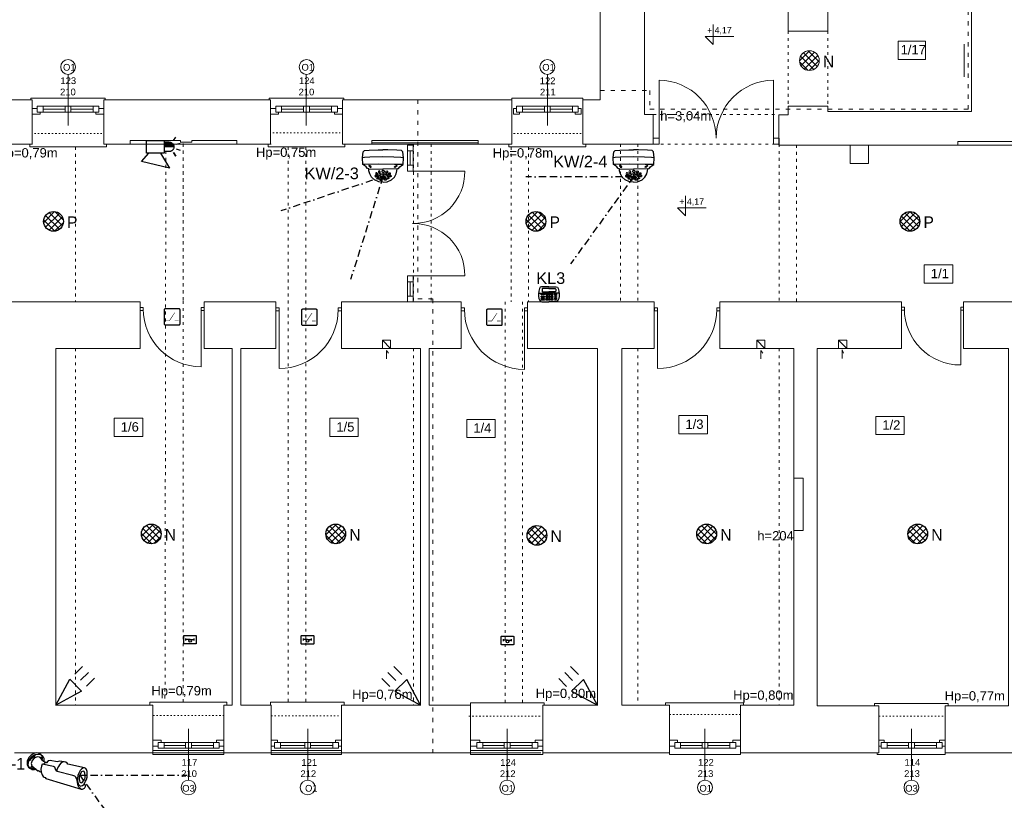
# Model space of a CAD drawing. Header units: centimetres. Extents: x 74448 to 96987, y -37016 to -10817.
# Tile 120 of 174: x 77001 to 78694, y -22633 to -21291. Entities that reach past the tile are written whole.
import ezdxf

# ---------------------------------------------------------------- set-up
doc = ezdxf.new("R2010")
doc.units = ezdxf.units.CM
doc.header["$LTSCALE"] = 0.02
doc.linetypes.add('ACAD_ISO03W100', pattern=[30, 12, -18])
doc.linetypes.add('BORDER2', pattern=[0.875, 0.25, -0.125, 0.25, -0.125, 0, -0.125])
doc.layers.get('0').update_dxf_attribs({"color": 8, "lineweight": 13})
for name, color, linetype, lineweight in [('_AUDIO', 7, 'Continuous', 18), ('CCTV', 7, 'Continuous', 25), ('CCTV_poglad', 7, 'BORDER2', 25), ('ei30', 8, 'Continuous', 13), ('koncepcja', 8, 'Continuous', 13), ('LINIE PRZEKROJOWE', 8, 'Continuous', 13), ('OPISY', 8, 'Continuous', 13), ('SSWiN', 7, 'Continuous', 25), ('stolarka', 8, 'Continuous', 13), ('STREFY POZ', 8, 'Continuous', 13), ('WIDOK', 8, 'Continuous', 13)]:
    doc.layers.add(name, color=color, linetype=linetype, lineweight=lineweight)
doc.layers.add('_AUDIO 2', color=7, linetype='Continuous')
doc.styles.get("Standard").update_dxf_attribs({"font": 'arial.ttf', "height": 12})
doc.styles.add('Tomasz_W legenda', font='TCM_____.TTF')
pattern_1 = [(45, (-5798.748, -5798.748), (-5.6126601, 5.6126601), []), (135, (-5798.748, -5798.748), (-5.6126601, -5.6126601), [])]

# ---------------------------------------------------------------- blocks, each defined once
blk = doc.blocks.new('*U3')
at = {"layer": 'stolarka', "transparency": 33554684}
blk.add_lwpolyline([(5, 0), (5, 95)], dxfattribs=at)
for points in [[(0, 2.5), (0, -2.5), (5, -2.5), (5, 2.5)], [(100, -2.5), (105, -2.5), (105, 2.5), (100, 2.5)]]:
    blk.add_lwpolyline(points, close=True, dxfattribs=at)
blk.add_arc((5, 0), 95, 0, 90, dxfattribs=at)
blk = doc.blocks.new('AAT_PIR')
at = {"ltscale": 50}
blk.add_lwpolyline([(0, 0), (22.5, 6.75), (22.5, -6.75)], close=True, dxfattribs=at)
for points in [[(28.125, 6.75), (37.125, 6.75)], [(28.125, 0), (37.125, 0)], [(28.125, -6.75), (37.125, -6.75)]]:
    blk.add_lwpolyline(points, dxfattribs=at)
blk = doc.blocks.new('AAT_KLAW_LCD')
for points in [[(13.1, 10.2), (3.6, 10.2), (2.2, 9.6), (1.2, 8.1), (0.3, 4.8), (0, 1.5), (0, -1.5), (0.6, -4.4), (1.7, -7.2), (2.4, -8.2), (4, -8.8), (13.1, -8.8)], [(0.1, 2.3), (13.1, 2.3)], [(13.1, 10.2), (22.5, 10.2), (24, 9.6), (25, 8.1), (25.9, 4.8), (26.2, 1.5), (26.2, -1.5), (25.6, -4.4), (24.5, -7.2), (23.8, -8.2), (22.2, -8.8), (13.1, -8.8)], [(26.1, 2.3), (13.1, 2.3)]]:
    blk.add_lwpolyline(points)
for points in [[(3.7, 1.2), (4.6, 1.2, -0.414214), (5, 0.8), (5, 0.6, -0.414214), (4.6, 0.2), (3.7, 0.2, -0.414214), (3.3, 0.6), (3.3, 0.8, -0.414214)], [(6, 1.2), (7, 1.2, -0.414214), (7.4, 0.8), (7.4, 0.6, -0.414214), (7, 0.2), (6, 0.2, -0.414214), (5.6, 0.6), (5.6, 0.8, -0.414214)], [(9.9, 1.2), (11.4, 1.2, -0.414214), (11.8, 0.8), (11.8, 0.4, -0.414214), (11.4, 0), (9.9, 0, -0.414214), (9.5, 0.4), (9.5, 0.8, -0.414214)], [(12.9, 1.2), (14.5, 1.2, -0.414214), (14.9, 0.8), (14.9, 0.4, -0.414214), (14.5, 0), (12.9, 0, -0.414214), (12.5, 0.4), (12.5, 0.8, -0.414214)], [(16.2, 1.2), (17.7, 1.2, -0.414214), (18.1, 0.8), (18.1, 0.4, -0.414214), (17.7, 0), (16.2, 0, -0.414214), (15.8, 0.4), (15.8, 0.8, -0.414214)], [(20.9, 1.2), (22.4, 1.2, -0.414214), (22.8, 0.8), (22.8, 0.6, -0.414214), (22.4, 0.2), (20.9, 0.2, -0.414214), (20.5, 0.6), (20.5, 0.8, -0.414214)], [(3.7, -1.5), (7, -1.5, -0.414214), (7.4, -1.9), (7.4, -2.1, -0.414214), (7, -2.5), (3.7, -2.5, -0.414214), (3.3, -2.1), (3.3, -1.9, -0.414214)], [(3.7, -3.7), (7, -3.7, -0.414214), (7.4, -4.1), (7.4, -4.3, -0.414214), (7, -4.7), (3.7, -4.7, -0.414214), (3.3, -4.3), (3.3, -4.1, -0.414214)], [(3.7, -5.8), (7, -5.8, -0.414214), (7.4, -6.2), (7.4, -6.4, -0.414214), (7, -6.8), (3.7, -6.8, -0.414214), (3.3, -6.4), (3.3, -6.2, -0.414214)], [(9.9, -1.1), (11.4, -1.1, -0.414214), (11.8, -1.5), (11.8, -1.9, -0.414214), (11.4, -2.3), (9.9, -2.3, -0.414214), (9.5, -1.9), (9.5, -1.5, -0.414214)], [(9.9, -3.4), (11.4, -3.4, -0.414214), (11.8, -3.8), (11.8, -4.2, -0.414214), (11.4, -4.6), (9.9, -4.6, -0.414214), (9.5, -4.2), (9.5, -3.8, -0.414214)], [(9.9, -5.5), (11.4, -5.5, -0.414214), (11.8, -5.9), (11.8, -6.3, -0.414214), (11.4, -6.7), (9.9, -6.7, -0.414214), (9.5, -6.3), (9.5, -5.9, -0.414214)], [(12.9, -1.1), (14.5, -1.1, -0.414214), (14.9, -1.5), (14.9, -1.9, -0.414214), (14.5, -2.3), (12.9, -2.3, -0.414214), (12.5, -1.9), (12.5, -1.5, -0.414214)], [(12.9, -3.4), (14.5, -3.4, -0.414214), (14.9, -3.8), (14.9, -4.2, -0.414214), (14.5, -4.6), (12.9, -4.6, -0.414214), (12.5, -4.2), (12.5, -3.8, -0.414214)], [(12.9, -5.5), (14.5, -5.5, -0.414214), (14.9, -5.9), (14.9, -6.3, -0.414214), (14.5, -6.7), (12.9, -6.7, -0.414214), (12.5, -6.3), (12.5, -5.9, -0.414214)], [(16.2, -1.1), (17.7, -1.1, -0.414214), (18.1, -1.5), (18.1, -1.9, -0.414214), (17.7, -2.3), (16.2, -2.3, -0.414214), (15.8, -1.9), (15.8, -1.5, -0.414214)], [(16.2, -3.4), (17.7, -3.4, -0.414214), (18.1, -3.8), (18.1, -4.2, -0.414214), (17.7, -4.6), (16.2, -4.6, -0.414214), (15.8, -4.2), (15.8, -3.8, -0.414214)], [(16.2, -5.5), (17.7, -5.5, -0.414214), (18.1, -5.9), (18.1, -6.3, -0.414214), (17.7, -6.7), (16.2, -6.7, -0.414214), (15.8, -6.3), (15.8, -5.9, -0.414214)], [(20.9, -0.7), (22.4, -0.7, -0.414214), (22.8, -1.1), (22.8, -1.2, -0.414214), (22.4, -1.6), (20.9, -1.6, -0.414214), (20.5, -1.2), (20.5, -1.1, -0.414214)], [(20.9, -2.4), (22.4, -2.4, -0.414214), (22.8, -2.8), (22.8, -3, -0.414214), (22.4, -3.4), (20.9, -3.4, -0.414214), (20.5, -3), (20.5, -2.8, -0.414214)], [(20.9, -4.2), (22.4, -4.2, -0.414214), (22.8, -4.6), (22.8, -4.8, -0.414214), (22.4, -5.2), (20.9, -5.2, -0.414214), (20.5, -4.8), (20.5, -4.6, -0.414214)], [(20.9, -5.8), (22.4, -5.8, -0.414214), (22.8, -6.2), (22.8, -6.3, -0.414214), (22.4, -6.7), (20.9, -6.7, -0.414214), (20.5, -6.3), (20.5, -6.2, -0.414214)]]:
    blk.add_lwpolyline(points, format="xyb", close=True)
for points in [[(13.1, 8.1), (5.5, 8.1, 0.414214), (4.5, 7.1), (4.5, 4.8, 0.414214), (5.5, 3.8), (13.1, 3.8)], [(13.1, 8.1), (20.7, 8.1, -0.414214), (21.7, 7.1), (21.7, 4.8, -0.414214), (20.7, 3.8), (13.1, 3.8)]]:
    blk.add_lwpolyline(points, format="xyb")
blk = doc.blocks.new('AAT_KONTRKTRON')
blk.add_lwpolyline([(1, -8.3), (15.5, -8.3, 0.414214), (16.5, -7.3), (16.5, 7.3, 0.414214), (15.5, 8.3), (1, 8.3, 0.414214), (0, 7.3), (0, -7.3, 0.414214)], format="xyb", close=True)
at = {"const_width": 0.551}
for points in [[(1.7, -3.9), (5.5, -3.9), (11, 4.4)], [(11, -3.9), (14.9, -3.9)]]:
    blk.add_lwpolyline(points, dxfattribs=at)
blk = doc.blocks.new('AAT_KOPUŁA')
for points in [[(-8.22, -11.04), (-9, -10.93), (-9.78, -9.91), (-10.75, -9.07), (-11.75, -8.52), (-11.93, -4.64), (-11.53, -1.23), (-10.72, -0.54), (-8.02, -0.23), (-2.86, 0), (-0.04, 0)], [(8.18, -11.04), (8.95, -10.93), (9.73, -9.91), (10.71, -9.07), (11.71, -8.52), (11.89, -4.64), (11.49, -1.23), (10.67, -0.54), (7.97, -0.23), (2.82, 0), (0, 0)], [(-11.93, -4.64), (-10.42, -4.44), (-6.36, -4.33), (0.12, -4.2), (7.54, -4.33), (10.62, -4.41), (11.89, -4.64)], [(-11.75, -8.52), (-6.7, -8.53), (2.62, -8.43), (11.71, -8.52)], [(-0.05, -18.85), (-2.38, -18.67), (-4.9, -17.44), (-6.62, -15.88), (-7.66, -14.01), (-8.14, -12.14), (-8.22, -11.04), (-0.04, -11.24)], [(0.01, -18.85), (2.34, -18.67), (4.85, -17.44), (6.58, -15.88), (7.62, -14.01), (8.1, -12.14), (8.18, -11.04), (0, -11.24)]]:
    blk.add_lwpolyline(points)
for points in [[(-8.01, -9.54), (-7.57, -9.95), (-7.16, -10.2), (-6.8, -10.17), (-6.79, -9.93), (-7.09, -9.56), (-7.5, -9.29), (-7.95, -9.14), (-8.14, -9.15), (-8.19, -9.28), (-8.1, -9.44)], [(7.96, -9.54), (7.52, -9.95), (7.12, -10.2), (6.76, -10.17), (6.75, -9.93), (7.04, -9.56), (7.46, -9.29), (7.9, -9.14), (8.09, -9.15), (8.15, -9.28), (8.06, -9.44)], [(-3.78, -15.29), (-3.95, -14.93), (-4.25, -14.79), (-4.68, -14.88), (-4.81, -15.22), (-4.69, -15.53), (-4.45, -15.72), (-4.04, -15.72), (-3.87, -15.61), (-3.77, -15.41)], [(-3.18, -13.85), (-3.41, -13.5), (-3.71, -13.36), (-4.14, -13.45), (-4.29, -13.85), (-4.15, -14.27), (-3.88, -14.44), (-3.44, -14.44), (-3.2, -14.23), (-3.15, -14.01)], [(-2.45, -16.49), (-2.62, -16.14), (-2.92, -16), (-3.35, -16.09), (-3.48, -16.42), (-3.36, -16.74), (-3.12, -16.92), (-2.71, -16.93), (-2.54, -16.81), (-2.44, -16.61)], [(-2.37, -15.16), (-2.53, -14.81), (-2.84, -14.67), (-3.26, -14.76), (-3.39, -15.09), (-3.27, -15.41), (-3.03, -15.59), (-2.63, -15.6), (-2.46, -15.48), (-2.36, -15.28)], [(-1.64, -12.74), (-1.87, -12.4), (-2.18, -12.26), (-2.6, -12.35), (-2.75, -12.75), (-2.61, -13.17), (-2.34, -13.34), (-1.9, -13.34), (-1.66, -13.13), (-1.61, -12.9)], [(-1.35, -14.22), (-1.58, -13.87), (-1.88, -13.73), (-2.31, -13.82), (-2.46, -14.23), (-2.32, -14.64), (-2.05, -14.81), (-1.61, -14.81), (-1.37, -14.6), (-1.32, -14.38)], [(-0.12, -15.1), (-0.81, -15.21), (-1.32, -15.6), (-1.56, -15.96), (-1.58, -16.45), (-1.21, -16.85), (-0.57, -17.09), (-0.08, -17.13), (0.56, -17.04), (1.21, -16.62), (1.45, -16.19), (1.38, -15.8), (0.93, -15.33), (0.26, -15.14)], [(0, -15.66), (-0.48, -15.71), (-0.87, -15.94), (-0.92, -16.2), (-0.86, -16.5), (-0.56, -16.69), (-0.14, -16.73), (0.46, -16.65), (0.79, -16.37), (0.81, -15.97), (0.42, -15.7)], [(-0.16, -11.79), (-0.44, -11.92), (-0.66, -12.24), (-0.73, -12.53), (-0.65, -12.92), (-0.47, -13.15), (-0.12, -13.25), (0.27, -13.11), (0.47, -12.65), (0.44, -12.25), (0.26, -12.02), (0.06, -11.81)], [(-0.12, -13.41), (-0.49, -13.53), (-0.61, -13.76), (-0.68, -14.17), (-0.52, -14.45), (-0.26, -14.55), (0.18, -14.53), (0.42, -14.2), (0.47, -13.96), (0.29, -13.62), (0.11, -13.48)], [(1.24, -14.22), (1.47, -13.87), (1.78, -13.73), (2.2, -13.82), (2.36, -14.23), (2.22, -14.64), (1.94, -14.81), (1.5, -14.81), (1.26, -14.6), (1.22, -14.38)], [(1.53, -12.74), (1.76, -12.4), (2.07, -12.26), (2.49, -12.35), (2.65, -12.75), (2.51, -13.17), (2.23, -13.34), (1.79, -13.34), (1.55, -13.13), (1.51, -12.9)], [(2.26, -15.16), (2.43, -14.81), (2.73, -14.67), (3.16, -14.76), (3.29, -15.09), (3.17, -15.41), (2.93, -15.59), (2.52, -15.6), (2.35, -15.48), (2.25, -15.28)], [(2.34, -16.49), (2.51, -16.14), (2.82, -16), (3.24, -16.09), (3.37, -16.42), (3.25, -16.74), (3.01, -16.92), (2.61, -16.93), (2.43, -16.81), (2.33, -16.61)], [(3.07, -13.85), (3.3, -13.5), (3.61, -13.36), (4.03, -13.45), (4.19, -13.85), (4.05, -14.27), (3.77, -14.44), (3.33, -14.44), (3.09, -14.23), (3.05, -14.01)], [(3.67, -15.29), (3.84, -14.93), (4.15, -14.79), (4.57, -14.88), (4.7, -15.22), (4.58, -15.53), (4.34, -15.72), (3.94, -15.72), (3.77, -15.61), (3.67, -15.41)], [(-1.34, -17.2), (-1.62, -17.14), (-2.01, -17.17), (-2.14, -17.32), (-2.03, -17.5), (-1.68, -17.65), (-1.27, -17.71), (-0.93, -17.63), (-0.89, -17.47), (-1.06, -17.33)], [(1.24, -17.2), (1.51, -17.14), (1.91, -17.17), (2.04, -17.32), (1.92, -17.5), (1.57, -17.65), (1.16, -17.71), (0.83, -17.63), (0.79, -17.47), (0.95, -17.33)]]:
    blk.add_lwpolyline(points, close=True)
blk = doc.blocks.new('AAT_CZUJKA ST. SZKŁA')
for p, q in [((6.5, -2.3), (6.5, 4.1)), ((18, 0.9), (6.5, 0.9)), ((18, 0.9), (29.5, 0.9)), ((29.5, -2.3), (29.5, 4.1))]:
    blk.add_line(p, q)
blk.add_lwpolyline([(1, 12), (35, 12, -0.414214), (36, 11), (36, -11, -0.414214), (35, -12), (1, -12, -0.414214), (0, -11), (0, 11, -0.414214)], format="xyb", close=True)
at = {"ltscale": 0.1}
blk.add_circle((18, -2.9), 3.8, dxfattribs=at)
blk = doc.blocks.new('AAT_SYGN.OPT.AKU')
blk.add_hatch(color=256).paths.add_polyline_path([(6.3, 18.5), (6.3, 28.7), (6.1, 28.7), (5.6, 28.6), (5.1, 28.5), (4.7, 28.3), (4.3, 28.1), (4, 27.9), (3.6, 27.7), (3.3, 27.4), (2.9, 27.1), (2.6, 26.6), (2.3, 26.2), (2.1, 25.8), (1.9, 25.4), (1.8, 25), (1.7, 24.6), (1.7, 24.3), (1.7, 23.8), (1.7, 18.5)])
for points in [[(3.9, 30.9), (2.6, 35.1)], [(8.7, 30.9), (10.1, 35.1)], [(0.1, 28.1), (-3.5, 30.7)], [(1.7, 23.8), (1.7, 24.3), (1.7, 24.6), (1.8, 25), (1.9, 25.4), (2.1, 25.8), (2.3, 26.2), (2.6, 26.6), (2.9, 27.1), (3.3, 27.4), (3.6, 27.7), (4, 27.9), (4.3, 28.1), (4.7, 28.3), (5.1, 28.5), (5.6, 28.6), (6.1, 28.7), (6.6, 28.7), (6.9, 28.7), (7.4, 28.6), (7.7, 28.5), (8.1, 28.4), (8.5, 28.3), (8.8, 28.1), (9.1, 28), (9.4, 27.8), (9.6, 27.6), (9.8, 27.5), (10, 27.3), (10.3, 26.9), (10.5, 26.7), (10.7, 26.4), (10.9, 26.1), (11.1, 25.8), (11.2, 25.3), (11.3, 25.1), (11.4, 24.7), (11.4, 24.4), (11.5, 24.1), (11.5, 23.8)], [(1.7, 23.8), (1.7, 18.5)], [(6.3, 18.5), (6.3, 28.7)], [(11.5, 23.8), (11.5, 18.5)], [(13.1, 14.7), (28.7, 24), (21.7, -5.1), (13.1, 2.5)]]:
    blk.add_lwpolyline(points)
for points in [[(12.6, 28.1), (16.2, 30.7)], [(0, 18.5), (13.1, 18.5), (13.1, 0), (0, 0)]]:
    blk.add_lwpolyline(points, close=True)
blk = doc.blocks.new('AAT_BULLET')
for points in [[(41.96, 3.43), (41.07, 3.35), (40.23, 2.99), (39.44, 2.31), (38.74, 1.43), (37.85, 0.25), (37.13, -0.9), (36.53, -1.8), (35.51, -2.52), (34.48, -2.82), (32.97, -2.73), (21.92, -0.7), (20.98, -0.92), (20.31, -1.7), (19.73, -2.39), (19.08, -2.8), (18.29, -2.77), (10.33, -0.96), (10.42, 0.53), (11.02, 2.56), (12, 4.25), (13.3, 5.72), (14.63, 6.48), (15.34, 6.63), (16.11, 6.57), (16.71, 6.93)], [(16.71, 6.93), (42.24, 3.39)], [(6.63, -6.71), (5.32, -6.77), (3.6, -6.54), (1.99, -5.35), (0.73, -3.51), (0.01, -1.27), (-0.01, 1.27), (1.15, 3.78), (2.53, 4.74), (3.71, 5.12)], [(8.33, 4.05), (7.05, 4.9), (5.56, 5.37), (3.71, 5.12), (1.86, 3.75), (1.1, 1.53), (0.85, -0.77), (1.72, -3.23), (3.21, -5.11), (4.94, -6.26), (6.63, -6.71), (8.5, -6.18), (9.63, -5.34), (10.36, -3.96), (10.58, -3.13)], [(12.6, -3.25), (11.57, -3.09), (10.34, -3.14), (9.4, -3.46), (8.47, -3.93), (6.73, -4.64), (5.1, -4.22), (3.56, -2.59), (2.89, -0.4), (3.06, 1.67), (4.26, 3.05), (9.51, 4.34), (9.94, 4.12), (10.85, 4.26), (11.89, 4.05)], [(42.24, 3.39), (42.66, 3.27), (43.05, 3.06), (43.45, 2.7), (43.78, 2.24), (43.98, 1.85), (44.12, 1.46), (44.17, 1.05), (44.13, 0.45), (43.87, 0.03), (43.42, -0.41), (43.05, -0.58), (42.53, -0.73), (42.71, -1.56), (42.78, -2.82), (42.78, -4.07), (42.43, -5.84), (41.77, -7.71), (40.91, -9.43), (39.91, -10.46), (39.22, -10.83), (38.23, -10.97), (37.42, -10.64), (36.67, -9.5), (36.28, -8.03), (36.14, -6.08), (36.23, -4.19), (36.68, -2.42), (37.51, -0.68), (38.56, 0.74), (39.49, 1.56), (40.05, 1.77), (40.7, 1.79), (41.4, 1.4), (41.98, 0.7), (42.47, -0.3), (42.53, -0.73)], [(24.82, -9.12), (20.6, -8.01), (19.18, -6.97), (14.26, -5.73), (13.26, -4.82), (12.56, -3.15), (11.76, -2.6), (11.27, -1.82), (11.22, -1.17)], [(38.23, -10.97), (26.48, -8.48), (25.8, -8.87), (24.82, -9.12), (23.56, -8.79), (22.72, -8.17), (21.96, -7.05), (21.43, -5.59), (21.23, -4.22), (21.24, -2.48), (21.45, -0.81)]]:
    blk.add_lwpolyline(points)
for points in [[(1.37, 0.51), (1.72, -0.02), (1.76, -0.93), (1.79, -1.49), (2.23, -2.3), (2.69, -3.01), (2.96, -3.55), (3.51, -4.18), (3.26, -4.67), (2.59, -4.05), (2.11, -3.19), (1.4, -1.69), (1.25, -1), (1.24, 0.17)], [(4.48, 4.36), (5.28, 4.32), (6.12, 3.99), (6.47, 3.85), (6.4, 3.66), (6.09, 3.58), (5.33, 3.58), (4.68, 3.69), (4.19, 3.78), (4.08, 4.03), (4.01, 4.37)], [(7.65, -5.5), (8.46, -4.89), (8.79, -4.45), (8.93, -4.03), (8.5, -4.08), (8.28, -4.21), (8.1, -4.38), (7.77, -4.68), (7.6, -5.06), (7.59, -5.39)], [(40.83, -1.03), (41.46, -2.73), (41.37, -4.8), (40.92, -6.25), (40.01, -7.74), (39.1, -8.49), (38.18, -8.42), (37.45, -7.48), (37.24, -5.83), (37.38, -3.92), (37.89, -2.41), (38.68, -1.2), (39.46, -0.57), (40.27, -0.59)]]:
    blk.add_lwpolyline(points, close=True)

msp = doc.modelspace()

# ---------------------------------------------------------------- hatches: boundary and pattern name
at = {"layer": '_AUDIO'}
h = msp.add_hatch(dxfattribs=at)
h.set_pattern_fill('ANSI37', color=256, scale=2.5)
h.set_pattern_definition(pattern_1)
h.paths.add_polyline_path([(78375.5, -21361.6, 1), (78341.5, -21361.6, 1)])
h = msp.add_hatch(dxfattribs=at)
h.set_pattern_fill('ANSI37', color=256, scale=2.5)
h.set_pattern_definition(pattern_1)
h.paths.add_polyline_path([(77244, -22174.9, 1), (77210, -22174.9, 1)])
h = msp.add_hatch(dxfattribs=at)
h.set_pattern_fill('ANSI37', color=256, scale=2.5)
h.set_pattern_definition(pattern_1)
h.paths.add_polyline_path([(77561.1, -22174.9, 1), (77527.1, -22174.9, 1)])
h = msp.add_hatch(dxfattribs=at)
h.set_pattern_fill('ANSI37', color=256, scale=2.5)
h.set_pattern_definition(pattern_1)
h.paths.add_polyline_path([(78198.9, -22174.9, 1), (78164.9, -22174.9, 1)])
h = msp.add_hatch(dxfattribs=at)
h.set_pattern_fill('ANSI37', color=256, scale=2.5)
h.set_pattern_definition(pattern_1)
h.paths.add_polyline_path([(78561.7, -22174.9, 1), (78527.7, -22174.9, 1)])
h = msp.add_hatch(dxfattribs=at)
h.set_pattern_fill('ANSI37', color=256, scale=2.5)
h.set_pattern_definition([(45, (-5758.8764, -5801.187), (-5.6126601, 5.6126601), []), (135, (-5758.8764, -5801.187), (-5.6126601, -5.6126601), [])])
h.paths.add_polyline_path([(77907.1, -22177.3, 1), (77873.1, -22177.3, 1)])
at = {"layer": '_AUDIO 2'}
h = msp.add_hatch(dxfattribs=at)
h.set_pattern_fill('ANSI37', color=256, scale=2.5)
h.set_pattern_definition(pattern_1)
h.paths.add_polyline_path([(77076, -21637.8, 1), (77042, -21637.8, 1)])
h = msp.add_hatch(dxfattribs=at)
h.set_pattern_fill('ANSI37', color=256, scale=2.5)
h.set_pattern_definition(pattern_1)
h.paths.add_polyline_path([(77905.4, -21637.8, 1), (77871.4, -21637.8, 1)])
h = msp.add_hatch(dxfattribs=at)
h.set_pattern_fill('ANSI37', color=256, scale=2.5)
h.set_pattern_definition(pattern_1)
h.paths.add_polyline_path([(78548.3, -21637.8, 1), (78514.3, -21637.8, 1)])

# ---------------------------------------------------------------- linework, layer by layer
for points in [[(78100, -21494.9), (78100, -21394.9, -0.410497), (78198, -21494.9, -2.078528)], [(78296.6, -21494.9), (78296.6, -21394.9, 0.405017), (78198, -21494.6, 2.078528)], [(77676.1, -21551.4), (77766.1, -21551.4, -0.422707), (77676.1, -21641.4, -1)], [(77676.1, -21731.4), (77766.1, -21731.3, 0.422707), (77676.1, -21641.4, 1)]]:
    msp.add_lwpolyline(points, format="xyb")
for points in [[(77020.2, -21428.9), (77020.2, -21425.9), (77147.8, -21425.9), (77147.8, -21428.9)], [(77429.7, -21428.9), (77429.7, -21425.9), (77558.3, -21425.9), (77558.3, -21428.9)], [(77847, -21428.9), (77847, -21425.9), (77969, -21425.9), (77969, -21428.9)], [(78090, -21494.9), (78100, -21494.9), (78100, -21504.9), (78090, -21504.9), (78090, -21495)], [(78296.6, -21494.9), (78306.6, -21494.9), (78306.6, -21504.9), (78296.6, -21504.9), (78296.6, -21495)], [(77023, -21504.9), (77018, -21504.9), (77018, -21509.9), (77145, -21509.9), (77150, -21509.9), (77150, -21504.9)], [(77433, -21504.9), (77428, -21504.9), (77428, -21509.9), (77555, -21509.9), (77560, -21509.9), (77560, -21504.9)], [(77667.4, -21506.6), (77667.4, -21541.4)], [(77667.4, -21506.6), (77667.4, -21516.6), (77677.4, -21516.6), (77677.4, -21506.6), (77667.4, -21506.6)], [(77677.4, -21506.6), (77677.4, -21551.4)], [(77847, -21504.9), (77842, -21504.9), (77842, -21509.9), (77969, -21509.9), (77974, -21509.9), (77974, -21504.9)], [(77672.4, -21516.6), (77672.4, -21541.4)], [(77677.4, -21541.4), (77677.4, -21551.4), (77667.4, -21551.4), (77667.4, -21541.4), (77677.4, -21541.4)], [(77667.4, -21731.4), (77667.4, -21776.1)], [(77677.5, -21731.4), (77677.5, -21741.4), (77667.4, -21741.4), (77667.4, -21731.4), (77677.5, -21731.4)], [(77677.4, -21731.4), (77677.4, -21776.1)], [(77672.4, -21741.4), (77672.4, -21766.1)], [(77667.4, -21766.1), (77667.4, -21776.1), (77677.4, -21776.1), (77677.4, -21766.1), (77667.4, -21766.1)], [(77631.6, -21873.7), (77631.6, -21859.5), (77635, -21864.3)], [(78274.9, -21873.7), (78274.9, -21859.5), (78278.3, -21864.3)], [(78415, -21873.4), (78415, -21858.6), (78417.4, -21864.4)], [(77352, -22468.9), (77357, -22468.9), (77357, -22463.9), (77230.4, -22463.9), (77224.7, -22463.9), (77224.7, -22468.9)], [(77553.9, -22469.1), (77558.9, -22469.1), (77558.9, -22464.1), (77432.3, -22464.1), (77432.2, -22464.1), (77432.2, -22469.1)], [(77902.7, -22469.1), (77902.7, -22465.2), (77776.1, -22465.2), (77776, -22465.2), (77776, -22469.1)], [(78245, -22469.1), (78245, -22465.2), (78118.4, -22465.2), (78111.2, -22465.2), (78111.2, -22469.1)], [(78597, -22470.1), (78597, -22466.2), (78470.4, -22466.2), (78470.3, -22466.2), (78470.3, -22470.1)], [(77352, -22551.1), (77352, -22554.1), (77230, -22554.1), (77230, -22551.1)], [(77554, -22551.1), (77554, -22554.1), (77433, -22554.1), (77433, -22551.1)], [(77900, -22551.1), (77900, -22554.1), (77776, -22554.1), (77776, -22551.1)], [(78240, -22551.1), (78240, -22554.1), (78118, -22554.1), (78118, -22551.1)], [(78592, -22551.1), (78592, -22554.1), (78475, -22554.1), (78475, -22551.1)]]:
    msp.add_lwpolyline(points)
msp.add_lwpolyline([(78428.8, -21506.6), (78460, -21506.6), (78460, -21538.6), (78428.8, -21538.6)], close=True)
at = {"layer": '_AUDIO'}
msp.add_circle((78358.5, -21361.6), 17, dxfattribs=at)
at = {"layer": '_AUDIO', "lineweight": 30}
for centre in [(77227, -22174.9), (77544.1, -22174.9), (78181.9, -22174.9), (78544.7, -22174.9), (77890.1, -22177.3)]:
    msp.add_circle(centre, 17, dxfattribs=at)
at = {"layer": '_AUDIO 2', "lineweight": 30}
for centre in [(77059, -21637.8), (77888.4, -21637.8), (78531.3, -21637.8)]:
    msp.add_circle(centre, 17, dxfattribs=at)
at = {"layer": 'CCTV_poglad', "ltscale": 2500}
for p, q in [((77625.3, -21561.2), (77449.8, -21619.7)), ((77625.3, -21561.2), (77569.8, -21737.6)), ((78056.2, -21561.2), (77871.2, -21561.2)), ((78056.2, -21561.2), (77947.7, -21711)), ((77104, -22589.5), (77212.5, -22739.3)), ((77104, -22589.5), (77289, -22589.5))]:
    msp.add_line(p, q, dxfattribs=at)
at = {"layer": 'koncepcja'}
for points in [[(77606, -21502.9), (77789, -21502.9)], [(77606, -21504.9), (77789, -21504.9)]]:
    msp.add_lwpolyline(points, dxfattribs=at)
at = {"layer": 'LINIE PRZEKROJOWE'}
for points in [[(77999, -21428.9), (77999, -20584.9), (78140, -20584.9)], [(77999, -21428.9), (77999, -20584.9), (78140, -20584.9)], [(78075, -21453.9), (78075, -20666.9)], [(78637, -21448.9), (78637, -20666.9), (78570, -20666.9)], [(78322, -21310.9), (78322, -20893.9), (78390, -20893.9), (78390, -21310.9)], [(78322, -21310.9), (78390, -21310.9)], [(78075, -21325.8), (78075, -21453.9)], [(77022.5, -21428.9), (76748, -21428.9)], [(77022.5, -21504.9), (77022.5, -21428.9)], [(77145.5, -21504.9), (77145.5, -21428.9)], [(77432, -21428.9), (77145.5, -21428.9)], [(77432, -21504.9), (77432, -21428.9)], [(77606, -21504.9), (77556, -21504.9), (77556, -21428.9)], [(77847, -21428.9), (77556, -21428.9)], [(77847, -21504.9), (77847, -21428.9)], [(78090, -21504.9), (77969, -21504.9), (77969, -21428.9)], [(77999, -21428.9), (77969, -21428.9)], [(78322, -21454.9), (78322, -21439.9), (78390, -21439.9), (78390, -21448.9)], [(78075, -21453.9), (78090, -21453.9), (78090, -21504.9)], [(78090, -21504.9), (78090, -21453.9)], [(78306, -21506.6), (78306, -21454.9)], [(78306, -21506.6), (78306, -21454.9), (78322, -21454.9), (78322, -21454.9)], [(78322, -21454.9), (78322, -21454.9)], [(78390, -21448.9), (78637, -21448.9)], [(77022.5, -21504.9), (76970, -21504.9), (76970, -21498.9), (76788, -21498.9), (76788, -21504.9), (76748, -21504.9)], [(77022.5, -21504.9), (76970, -21504.9), (76970, -21498.9), (76788, -21498.9), (76788, -21504.9), (76783, -21504.9)], [(77191, -21504.9), (77145.5, -21504.9)], [(77432, -21504.9), (77374, -21504.9), (77374, -21498.9), (77297, -21498.9), (77297, -21501.9), (77277, -21501.9), (77277, -21498.9), (77191, -21498.9), (77191, -21504.9)], [(77432, -21504.9), (77374, -21504.9)], [(77847, -21504.9), (77789, -21504.9), (77789, -21498.9), (77606, -21498.9), (77606, -21504.9)], [(77847, -21504.9), (77789, -21504.9)], [(78306, -21506.6), (78614, -21506.6)], [(78820, -21506.6), (78780, -21506.6), (78780, -21500.6), (78614, -21500.6), (78614, -21506.6)], [(77208, -21776.1), (76886, -21776.1), (76886, -21863.9)], [(77208, -21856.1), (77208, -21776.1)], [(77441, -21776.1), (77318, -21776.1)], [(77318, -21856.1), (77318, -21776.1)], [(77441, -21776.1), (77441, -21853.9)], [(77441, -21856.1), (77441, -21776.1)], [(77760, -21776.1), (77554, -21776.1), (77554, -21856.1)], [(77760, -21856.1), (77760, -21776.1)], [(78091.7, -21776.1), (77874, -21776.1), (77874, -21856.1)], [(77874, -21856.1), (77874, -21776.1)], [(78091.7, -21856.1), (78091.7, -21776.1)], [(78516.7, -21776.1), (78204.7, -21776.1)], [(78204.7, -21856.1), (78204.7, -21776.1)], [(78516.7, -21776.1), (78516.7, -21856.1)], [(78516.7, -21856.1), (78516.7, -21776.1)], [(78623.7, -21776.1), (78623.7, -21856.1)], [(78623.7, -21776.1), (78859.9, -21776.1), (78967.9, -21776.1)], [(77208, -21825.6), (77208, -21854.9)], [(77624.6, -21856.1), (77624.6, -21842.1), (77638.6, -21842.1), (77638.6, -21856.1)], [(77624.6, -21842.1), (77638.6, -21856.1)], [(78267.9, -21856.1), (78267.9, -21842.1), (78281.9, -21842.1), (78281.9, -21856.1)], [(78267.9, -21842.1), (78281.9, -21856.1)], [(78408.8, -21856.1), (78408.8, -21842.1), (78422.8, -21842.1), (78422.8, -21856.1)], [(78408.8, -21842.1), (78422.7, -21856.1)], [(77063, -21856.1), (77208, -21856.1)], [(77230, -22468.9), (77063, -22468.9), (77063, -21856.1)], [(77318, -21856.1), (77366, -21856.1)], [(77366, -21856.1), (77366, -22468.9)], [(77381, -21856.1), (77441, -21856.1)], [(77381, -22469.1), (77381, -21856.1)], [(77554, -21856.1), (77690, -21856.1), (77690, -22469.1), (77553.9, -22469.1)], [(77554, -21856.1), (77688, -21856.1)], [(77705, -21856.1), (77760, -21856.1)], [(77760, -21856.1), (77705, -21856.1)], [(77705, -21856.1), (77705, -22469.1), (77705, -22469.1)], [(77994, -21856.1), (77874, -21856.1)], [(77994, -22469.1), (77994, -21856.1)], [(78091.7, -21856.1), (78036, -21856.1)], [(78036, -21856.1), (78036, -22469.1)], [(78332, -21856.1), (78204.7, -21856.1)], [(78332, -21856.1), (78332, -22079.1), (78344, -22079.1), (78348, -22079.1), (78348, -22169.1), (78332, -22169.1)], [(78372, -21856.1), (78516.7, -21856.1)], [(78478, -22470.1), (78372, -22470.1), (78372, -21856.1)], [(78650.7, -21856.1), (78701, -21856.1), (78701, -22470.1), (78592, -22470.1), (78592, -22551.1)], [(78623.7, -21856.1), (78674, -21856.1)], [(78240, -22469.1), (78332, -22469.1), (78332, -22169.1)], [(77063, -22468.9), (77230, -22468.9)], [(77230, -22468.9), (77230, -22551.1)], [(77366, -22468.9), (77352, -22468.9), (77352, -22551.1)], [(77352, -22468.9), (77366, -22468.9)], [(77433, -22469.1), (77381, -22469.1)], [(77433, -22469.1), (77433, -22551.1)], [(77690, -22469.1), (77554, -22469.1), (77554, -22551.1)], [(77705, -22469.1), (77776, -22469.1), (77776, -22551.1)], [(77900, -22469.1), (77994, -22469.1)], [(77994, -22469.1), (77900, -22469.1), (77900, -22551.1)], [(78036, -22469.1), (78118, -22469.1)], [(78118, -22469.1), (78036, -22469.1)], [(78118, -22469.1), (78118, -22551.1)], [(78332, -22469.1), (78240, -22469.1), (78240, -22551.1)], [(78478, -22470.1), (78478, -22551.1)], [(77230, -22547.1), (77352, -22547.1)], [(77433, -22547.1), (77554, -22547.1)], [(77776, -22547.1), (77900, -22547.1)], [(77230, -22551.1), (76992, -22551.1)], [(77230, -22551.1), (77352, -22551.1)], [(77462.9, -22551.1), (77352, -22551.1)], [(77433, -22551.1), (77554, -22551.1)], [(77776, -22551.1), (77509, -22551.1)], [(77776, -22551.1), (77897, -22551.1)], [(78118, -22551.1), (77900, -22551.1)], [(78478, -22551.1), (78240, -22551.1)], [(78817, -22551.1), (78592, -22551.1)]]:
    msp.add_lwpolyline(points, dxfattribs=at)
at = {"layer": 'OPISY'}
for p, q in [((78192.9, -21299.6), (78192.9, -21333.9)), ((78192.9, -21333.9), (78179.4, -21320.4)), ((78179.4, -21320.4), (78228.5, -21320.4)), ((78145.3, -21594), (78145.3, -21628.3)), ((78145.3, -21628.3), (78131.8, -21614.8)), ((78131.8, -21614.8), (78181, -21614.8))]:
    msp.add_line(p, q, dxfattribs=at)
for points in [[(78510.9, -21328.1), (78558, -21328.1), (78558, -21359.4), (78510.9, -21359.4)], [(78556, -21712.6), (78605.1, -21712.6), (78605.1, -21743.9), (78556, -21743.9)], [(78134.1, -21971.5), (78183.2, -21971.5), (78183.2, -22002.8), (78134.1, -22002.8)], [(77163.3, -21976.1), (77212.4, -21976.1), (77212.4, -22007.4), (77163.3, -22007.4)], [(77533.9, -21976.1), (77583, -21976.1), (77583, -22007.4), (77533.9, -22007.4)], [(77769.4, -21978.1), (77818.5, -21978.1), (77818.5, -22009.4), (77769.4, -22009.4)], [(78472.5, -21972.8), (78521.7, -21972.8), (78521.7, -22004.1), (78472.5, -22004.1)]]:
    msp.add_lwpolyline(points, close=True, dxfattribs=at)
for points in [[(78624.7, -21333.6), (78624.7, -21389.6)], [(77084, -21385.2), (77084, -21473.3)], [(77493.2, -21385.2), (77493.2, -21473.3)], [(77908, -21385.2), (77908, -21473.3)], [(77291, -22597.8), (77291, -22509.7)], [(77496, -22597.8), (77496, -22509.7)], [(77838.9, -22597.8), (77838.9, -22509.7)], [(78179, -22597.8), (78179, -22509.7)], [(78534, -22597.8), (78534, -22509.7)]]:
    msp.add_lwpolyline(points, dxfattribs=at)
for centre in [(77084, -21372.5), (77494, -21372.5), (77908, -21372.5), (77291, -22610.5), (77496, -22610.5), (77838.9, -22610.5), (78179, -22610.5), (78534, -22610.5)]:
    msp.add_circle(centre, 12.7, dxfattribs=at)
at = {"layer": 'stolarka'}
for points in [[(77036, -21449.9), (77036, -21453.6), (77022.5, -21453.6), (77022.5, -21443.6), (77031, -21443.6)], [(77031, -21439.9), (77135, -21439.9)], [(77041, -21444.9), (77079, -21444.9)], [(77089, -21444.9), (77127, -21444.9)], [(77137, -21443.6), (77145.5, -21443.6), (77145.5, -21453.6), (77132, -21453.6), (77132, -21449.9)], [(77446, -21449.9), (77446, -21453.6), (77432, -21453.6), (77432, -21443.6), (77441, -21443.6)], [(77441, -21439.9), (77545, -21439.9)], [(77451, -21444.9), (77489, -21444.9)], [(77499, -21444.9), (77537, -21444.9)], [(77547, -21443.6), (77556, -21443.6), (77556, -21453.6), (77542, -21453.6), (77542, -21449.9)], [(77860, -21449.9), (77860, -21453.6), (77850, -21453.6), (77850, -21443.6), (77855, -21443.6)], [(77855, -21439.9), (77959, -21439.9)], [(77865, -21444.9), (77903, -21444.9)], [(77913, -21444.9), (77951, -21444.9)], [(77961, -21443.6), (77966, -21443.6), (77966, -21453.6), (77956, -21453.6), (77956, -21449.9)], [(77031, -21449.9), (77137, -21449.9)], [(77441, -21449.9), (77547, -21449.9)], [(77855, -21449.9), (77961, -21449.9)], [(77230, -22529.4), (77244, -22529.4), (77244, -22533.1)], [(77339, -22533.1), (77339, -22529.4), (77352, -22529.4), (77352, -22539.4), (77344, -22539.4)], [(77433, -22529.4), (77444, -22529.4), (77444, -22533.1)], [(77544, -22533.1), (77544, -22529.4), (77554, -22529.4), (77554, -22539.4), (77549, -22539.4)], [(77776, -22529.4), (77791.9, -22529.4), (77791.9, -22533.1)], [(77886.9, -22533.1), (77886.9, -22529.4), (77900, -22529.4), (77900, -22539.4), (77891.9, -22539.4)], [(78118, -22529.4), (78132, -22529.4), (78132, -22533.1)], [(78227, -22533.1), (78227, -22529.4), (78240, -22529.4), (78240, -22539.4), (78232, -22539.4)], [(78478, -22529.4), (78487, -22529.4), (78487, -22533.1)], [(78582, -22533.1), (78582, -22529.4), (78592, -22529.4), (78592, -22539.4), (78587, -22539.4)], [(77239, -22539.4), (77230, -22539.4)], [(77344, -22533.1), (77240, -22533.1)], [(77344, -22543.1), (77240, -22543.1)], [(77286, -22538.1), (77249, -22538.1)], [(77334, -22538.1), (77296, -22538.1)], [(77439, -22539.4), (77433, -22539.4)], [(77544, -22533.1), (77440, -22533.1)], [(77544, -22543.1), (77440, -22543.1)], [(77491, -22538.1), (77449, -22538.1)], [(77539, -22538.1), (77501, -22538.1)], [(77786.9, -22539.4), (77776, -22539.4)], [(77891.9, -22533.1), (77787.9, -22533.1)], [(77891.9, -22543.1), (77787.9, -22543.1)], [(77833.9, -22538.1), (77796.9, -22538.1)], [(77881.9, -22538.1), (77843.9, -22538.1)], [(78127, -22539.4), (78118, -22539.4)], [(78232, -22533.1), (78128, -22533.1)], [(78232, -22543.1), (78128, -22543.1)], [(78174, -22538.1), (78137, -22538.1)], [(78222, -22538.1), (78184, -22538.1)], [(78482, -22539.4), (78478, -22539.4)], [(78587, -22533.1), (78483, -22533.1)], [(78587, -22543.1), (78483, -22543.1)], [(78529, -22538.1), (78492, -22538.1)], [(78577, -22538.1), (78539, -22538.1)]]:
    msp.add_lwpolyline(points, dxfattribs=at)
for points in [[(77031, -21439.9), (77041, -21439.9), (77041, -21449.9), (77031, -21449.9)], [(77079, -21439.9), (77089, -21439.9), (77089, -21449.9), (77079, -21449.9)], [(77127, -21439.9), (77137, -21439.9), (77137, -21449.9), (77127, -21449.9)], [(77441, -21439.9), (77451, -21439.9), (77451, -21449.9), (77441, -21449.9)], [(77489, -21439.9), (77499, -21439.9), (77499, -21449.9), (77489, -21449.9)], [(77537, -21439.9), (77547, -21439.9), (77547, -21449.9), (77537, -21449.9)], [(77855, -21439.9), (77865, -21439.9), (77865, -21449.9), (77855, -21449.9)], [(77903, -21439.9), (77913, -21439.9), (77913, -21449.9), (77903, -21449.9)], [(77951, -21439.9), (77961, -21439.9), (77961, -21449.9), (77951, -21449.9)], [(77249, -22543.1), (77239, -22543.1), (77239, -22533.1), (77249, -22533.1)], [(77296, -22543.1), (77286, -22543.1), (77286, -22533.1), (77296, -22533.1)], [(77344, -22543.1), (77334, -22543.1), (77334, -22533.1), (77344, -22533.1)], [(77449, -22543.1), (77439, -22543.1), (77439, -22533.1), (77449, -22533.1)], [(77501, -22543.1), (77491, -22543.1), (77491, -22533.1), (77501, -22533.1)], [(77549, -22543.1), (77539, -22543.1), (77539, -22533.1), (77549, -22533.1)], [(77796.9, -22543.1), (77786.9, -22543.1), (77786.9, -22533.1), (77796.9, -22533.1)], [(77843.9, -22543.1), (77833.9, -22543.1), (77833.9, -22533.1), (77843.9, -22533.1)], [(77891.9, -22543.1), (77881.9, -22543.1), (77881.9, -22533.1), (77891.9, -22533.1)], [(78137, -22543.1), (78127, -22543.1), (78127, -22533.1), (78137, -22533.1)], [(78184, -22543.1), (78174, -22543.1), (78174, -22533.1), (78184, -22533.1)], [(78232, -22543.1), (78222, -22543.1), (78222, -22533.1), (78232, -22533.1)], [(78492, -22543.1), (78482, -22543.1), (78482, -22533.1), (78492, -22533.1)], [(78539, -22543.1), (78529, -22543.1), (78529, -22533.1), (78539, -22533.1)], [(78587, -22543.1), (78577, -22543.1), (78577, -22533.1), (78587, -22533.1)]]:
    msp.add_lwpolyline(points, close=True, dxfattribs=at)
at = {"layer": 'STREFY POZ', "linetype": 'ACAD_ISO03W100', "ltscale": 30}
for points in [[(77999, -21413.1), (78084.2, -21413.1), (78084.2, -21445.2), (78631.3, -21445.2), (78631.3, -20585.9)], [(77685.4, -21428.9), (77685.4, -21770.9), (77711.2, -21770.9), (77711.2, -22551.1)]]:
    msp.add_lwpolyline(points, dxfattribs=at)
at = {"layer": 'WIDOK', "linetype": 'ACAD_ISO03W100', "ltscale": 20}
for points in [[(78322, -21310.9), (78322, -21439.9)], [(78390, -21310.9), (78390, -21439.9)], [(78090, -21453.9), (78306, -21453.9)], [(77096.6, -21509.9), (77096.6, -21776.1)], [(77252.1, -21504.9), (77250.6, -22462.8)], [(77282, -21503.8), (77282, -21774.9)], [(77282.1, -21504.9), (77282.1, -21776.1)], [(77462.5, -21509.9), (77462.5, -22464.1)], [(77492.5, -21509.9), (77492.5, -22464.1)], [(77678, -21504.9), (77678, -21776.1)], [(77708, -21504.9), (77708, -21776.1)], [(77845.5, -21509.9), (77845.5, -21776.1)], [(77875.5, -21509.9), (77875.5, -21776.1)], [(78033.5, -21504.9), (78033.5, -21776.1)], [(78063.5, -21504.9), (78063.5, -21776.1)], [(78091, -21504.9), (78306, -21504.9)], [(78306.6, -21504.9), (78306.6, -21776.1)], [(78336.6, -21506.6), (78336.6, -21776.1)], [(77282.1, -21774.9), (77282.1, -22462.8)], [(77835.5, -21776.1), (77835.5, -22465.2)], [(77865.5, -21776.1), (77865.5, -22465.2)], [(77096.6, -21856.1), (77096.6, -22468.9)], [(77678, -21856.1), (77678, -22469.1)], [(78063.5, -21856.1), (78063.5, -22465.2)], [(78306.6, -21856.1), (78306.6, -22469.1)]]:
    msp.add_lwpolyline(points, dxfattribs=at)
at = {"layer": 'WIDOK', "linetype": 'ACAD_ISO03W100', "ltscale": 10}
for points in [[(77026, -21486.9), (77142, -21486.9)], [(77436, -21485.9), (77552, -21485.9)], [(77850, -21486.9), (77966, -21486.9)], [(77230, -22486.9), (77352, -22486.9)], [(77433, -22487.1), (77549, -22487.1)], [(77773, -22488.1), (77897, -22488.1)], [(78118, -22485.1), (78240, -22485.1)], [(78478, -22488.1), (78592, -22488.1)]]:
    msp.add_lwpolyline(points, dxfattribs=at)
at = {"layer": 'WIDOK'}
for points in [[(77191, -21504.9), (77374, -21504.9)], [(78780, -21506.6), (78614, -21506.6)], [(78332, -22079.1), (78332, -22169.1)]]:
    msp.add_lwpolyline(points, dxfattribs=at)

# ---------------------------------------------------------------- block references
at = {"layer": 'CCTV', "xscale": -2.965972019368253, "yscale": 2.965972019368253, "zscale": 2.965972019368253}
for p in [(77625.3, -21514.7), (78056.2, -21514.7)]:
    msp.add_blockref('AAT_KOPUŁA', p, dxfattribs=at)
at = {"layer": 'CCTV', "xscale": -2.47164334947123, "yscale": 2.47164334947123, "zscale": 2.47164334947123, "rotation": 155.3904756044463}
msp.add_blockref('AAT_BULLET', (77015.2, -22562.1), dxfattribs=at)
at = {"layer": 'SSWiN'}
for name, p, xscale, yscale, zscale, rotation in [('AAT_SYGN.OPT.AKU', (77218.8, -21498.9), 1.647762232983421, 1.647762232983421, 1.647762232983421, 270), ('AAT_PIR', (77063, -22468.9), 2.142090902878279, 2.142090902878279, 2.142090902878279, 44.99999999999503), ('AAT_PIR', (77690, -22469.1), -2.142090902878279, 2.14209090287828, 2.142090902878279, 315.0000000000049), ('AAT_PIR', (77994, -22469.1), -2.142090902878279, 2.14209090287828, 2.142090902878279, 315.0000000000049)]:
    msp.add_blockref(name, p, dxfattribs=dict(at, xscale=xscale, yscale=yscale, zscale=zscale, rotation=rotation))
for name, p, xscale, yscale, zscale in [('AAT_KLAW_LCD', (77892.8, -21764.1), 1.359403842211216, 1.359403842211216, 1.359403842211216), ('AAT_KONTRKTRON', (77249.3, -21801.8), 1.647762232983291, 1.647762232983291, 1.647762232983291), ('AAT_KONTRKTRON', (77485.2, -21802.5), 1.647762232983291, 1.647762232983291, 1.647762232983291), ('AAT_KONTRKTRON', (77803.4, -21802.5), 1.647762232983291, 1.647762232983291, 1.647762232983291), ('AAT_CZUJKA ST. SZKŁA', (77282.8, -22356.7), 0.6014468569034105, 0.6014468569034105, 0.6014468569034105), ('AAT_CZUJKA ST. SZKŁA', (77484.8, -22356.8), 0.6014468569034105, 0.6014468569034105, 0.6014468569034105), ('AAT_CZUJKA ST. SZKŁA', (77828.6, -22357.9), 0.6014468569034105, 0.6014468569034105, 0.6014468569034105)]:
    msp.add_blockref(name, p, dxfattribs=dict(at, xscale=xscale, yscale=yscale, zscale=zscale))
at = {"layer": 'stolarka', "transparency": 33554684, "rotation": 180}
for p, xscale, yscale, zscale in [((77318, -21788.2), 1.047833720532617, 1.047833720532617, 1.047833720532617), ((77441.3, -21788.9), -1.072653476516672, 1.072653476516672, 1.072653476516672), ((77874, -21788.9), 1.08571428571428, 1.08571428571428, 1.08571428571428), ((78092, -21788.9), -1.072653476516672, 1.072653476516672, 1.072653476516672), ((78623.7, -21787.7), 1.01904761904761, 1.01904761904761, 1.01904761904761)]:
    msp.add_blockref('*U3', p, dxfattribs=dict(at, xscale=xscale, yscale=yscale, zscale=zscale))

# ---------------------------------------------------------------- texts
at = {"layer": '_AUDIO', "char_height": 20, "width": 16.573, "attachment_point": 1, "style": 'Tomasz_W legenda'}
for insert in [(78381.8, -21353.1), (77250.3, -22166.4), (77567.5, -22166.4), (77913.5, -22168.8), (78205.3, -22166.4), (78568, -22166.4)]:
    msp.add_mtext('N', dxfattribs=dict(at, insert=insert))
at = {"layer": '_AUDIO 2', "char_height": 20, "width": 16.573, "attachment_point": 1, "style": 'Tomasz_W legenda'}
for insert in [(77082.3, -21629.3), (77911.8, -21629.3), (78554.7, -21629.3)]:
    msp.add_mtext('P', dxfattribs=dict(at, insert=insert))
at = {"layer": 'CCTV', "char_height": 20, "width": 104.165, "attachment_point": 1}
for s, insert in [('{\\C7;KW/2-4}', (77918, -21525.1)), ('{\\C7;KW/2-3}', (77490.7, -21545.3)), ('{\\C7;KZ/2-1}', (76926.6, -22559.6))]:
    msp.add_mtext(s, dxfattribs=dict(at, insert=insert))
at = {"layer": 'ei30', "insert": (74784.2, -21861.6), "char_height": 16, "width": 260.963, "attachment_point": 1}
msp.add_mtext('\\pi217.82;EI30', dxfattribs=at)
at = {"layer": 'OPISY', "ltscale": 0.15}
for s, p in [('h=3,04m', (78102.1, -21464.5)), ('Hp=0,79m', (76962.3, -21528)), ('Hp=0,75m', (77407, -21527)), ('Hp=0,78m', (77814.1, -21528.1)), ('Hp=0,79m', (77227.3, -22452.3)), ('Hp=0,76m', (77572.4, -22458.5)), ('Hp=0,80m', (77888, -22456.8)), ('Hp=0,80m', (78227.4, -22459.8)), ('Hp=0,77m', (78591, -22461))]:
    msp.add_text(s, height=16, dxfattribs=at).set_placement(p)
at = {"layer": 'OPISY'}
for s, insert, char_height, width, attachment_point in [('{\\fArial|b0|i0|c238|p34;+ 4,17}', (78182.6, -21303.9), 10.8, 58.572, 1), ('{\\fArial|b0|i0|c238|p34;1/17}', (78515.3, -21334.9), 16, 260.963, 1), ('\\pi-2.4943;O1', (77077.8, -21379), 11.574, 12.831, 7), ('\\pi-2.4943;O1', (77487.8, -21379), 11.574, 12.831, 7), ('\\pi-2.4943;O1', (77901.8, -21379), 11.574, 12.831, 7), ('{\\fArial|b0|i0|c238|p34;+ 4,17}', (78135, -21598.3), 10.8, 58.572, 1), ('{\\fArial|b0|i0|c238|p34;1/1}', (78567.3, -21719.4), 16, 260.963, 1), ('{\\fArial|b0|i0|c238|p34;1/6}', (77174.6, -21982.9), 16, 260.963, 1), ('{\\fArial|b0|i0|c238|p34;1/5}', (77545.2, -21982.9), 16, 260.963, 1), ('{\\fArial|b0|i0|c238|p34;1/4}', (77780.7, -21984.8), 16, 260.963, 1), ('{\\fArial|b0|i0|c238|p34;1/3}', (78145.4, -21978.3), 16, 260.963, 1), ('{\\fArial|b0|i0|c238|p34;1/2}', (78483.9, -21979.6), 16, 260.963, 1), ('h={\\fArial|b0|i0|c238|p34;204}', (78268.9, -22170), 16, 260.963, 1), ('\\pi-3.6114;O3', (77283.9, -22617.8), 11.574, 12.831, 7), ('\\pi-2.4943;O1', (77493.9, -22617.8), 11.574, 12.831, 7), ('\\pi-2.4943;O1', (77831.8, -22617.8), 11.574, 12.831, 7), ('\\pi-2.4943;O1', (78171.9, -22617.8), 11.574, 12.831, 7), ('\\pi-3.6114;O3', (78526.9, -22617.8), 11.574, 12.831, 7)]:
    msp.add_mtext(s, dxfattribs=dict(at, insert=insert, char_height=char_height, width=width, attachment_point=attachment_point))
at = {"layer": 'SSWiN', "insert": (77889, -21725.3), "char_height": 20, "width": 68.278, "attachment_point": 1}
msp.add_mtext('{\\C7;KL3}', dxfattribs=at)
at = {"layer": 'stolarka', "char_height": 11.574, "width": 12.831, "attachment_point": 7}
for s, insert in [('\\pi-5.8259;123\\P\\pi-6.4496;210', (77076.7, -21421.4)), ('\\pi-5.8023;124\\P\\pi-6.4496;210', (77486.8, -21421.4)), ('\\pi-5.7667;122\\P\\pi-5.3522;211', (77900.7, -21421.4)), ('\\pi-5.8259;117\\P\\pi-6.4496;210', (77285, -22592.6)), ('\\pi-4.7088;121\\P\\pi-6.4102;212', (77489.9, -22592.6)), ('\\pi-5.8023;124\\P\\pi-6.4102;212', (77832.8, -22592.6)), ('\\pi-5.7667;122\\P\\pi-6.4694;213', (78172.9, -22592.6)), ('\\pi-5.8023;114\\P\\pi-6.4694;213', (78527.9, -22592.6))]:
    msp.add_mtext(s, dxfattribs=dict(at, insert=insert))

doc.saveas('drawing.dxf')
